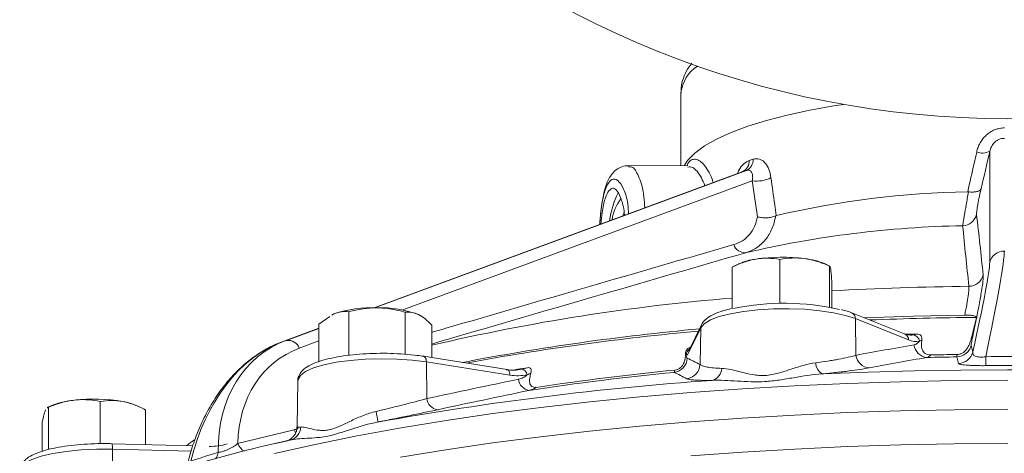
# Model space of a CAD drawing. Header units: millimetres. Extents: x 44 to 335, y -281 to 612.
# Tile 7 of 15: x 58 to 189, y 75 to 132. Entities that reach past the tile are written whole.
import ezdxf

# ---------------------------------------------------------------- set-up
doc = ezdxf.new("R2010")
doc.units = ezdxf.units.MM

msp = doc.modelspace()

# ---------------------------------------------------------------- linework, layer by layer
at = {"color": 7, "linetype": 'Continuous', "lineweight": 15}
for p, q in [((145.66, 122.68), (145.66, 112.92)), ((186.77, 100.09), (186.78, 114.87)), ((146.59, 112.92), (138.68, 112.96)), ((146.57, 112.91), (146.58, 112.92)), ((153.81, 112.12), (104.82, 94.01)), ((104.89, 94.01), (154.39, 112.31)), ((153.35, 99.86), (152.45, 99.42)), ((158.82, 100.46), (158.82, 94.58)), ((165.48, 99.55), (164.86, 99.86)), ((152.47, 99.43), (152.47, 93.88)), ((165.46, 99.55), (165.46, 94.08)), ((165.74, 97.61), (165.74, 94.03)), ((99.21, 93.04), (99.47, 93.22)), ((99.47, 93.22), (99.22, 93.11)), ((101.47, 93.49), (101.47, 87.69)), ((108.97, 93.42), (108.97, 87.83)), ((175.49, 90.51), (168.41, 93.34)), ((97.48, 91.84), (98.92, 92.84)), ((97.48, 91.84), (97.48, 86.85)), ((168.88, 92.57), (168.95, 87.68)), ((175.95, 89.73), (168.88, 92.57)), ((97.48, 91.3), (92.57, 89.48)), ((93.15, 89.67), (97.48, 91.27)), ((112.48, 91.7), (112.48, 87.38)), ((148.29, 91.35), (146.67, 88)), ((148.38, 91.74), (146.76, 88.39)), ((148.29, 91.35), (148.2, 86.45)), ((175.6, 90.48), (177.05, 90.52)), ((92.6, 89.49), (92.57, 89.48)), ((93.15, 89.67), (92.6, 89.49)), ((113.03, 89.35), (112.48, 89.19)), ((184.3, 88.99), (184.52, 88.12)), ((122.53, 85.79), (111.41, 87.55)), ((111.77, 86.8), (111.82, 81.92)), ((122.9, 85.04), (111.77, 86.8)), ((123.64, 85.78), (125.22, 86.03)), ((94.68, 84.33), (94.56, 78.16)), ((68.36, 81.54), (68.36, 75.91)), ((61.77, 80.95), (61.3, 80.72)), ((61.35, 80.65), (61.48, 80.76)), ((61.48, 80.76), (61.48, 75.13)), ((73.95, 80.62), (73.28, 80.95)), ((74.4, 80.39), (74.4, 75.8)), ((60.65, 78.83), (60.65, 74.9)), ((86.65, 75.92), (94.18, 77.75)), ((93.09, 76.26), (91.68, 75.92)), ((93.09, 76.26), (93.08, 76.26)), ((80.69, 75.63), (69.92, 75.91)), ((69.99, 75.19), (70, 70.31))]:
    msp.add_line(p, q, dxfattribs=at)
at = {"color": 8, "linetype": 'Continuous', "lineweight": 15}
for p, q in [((153.84, 112.14), (104.82, 94.01)), ((155.16, 110.93), (108.62, 93.72)), ((185.9, 98.39), (185.89, 97.86)), ((97.48, 91.3), (92.6, 89.49)), ((97.48, 89.6), (94.86, 88.63)), ((80.47, 74.92), (69.99, 75.19))]:
    msp.add_line(p, q, dxfattribs=at)
at = {"color": 7, "linetype": 'Continuous', "lineweight": 15, "flags": 128}
for points in [[(146.07, 112.92), (146.55, 113.64), (147.5, 114.62), (148.79, 115.57), (150.4, 116.49), (152.33, 117.37), (154.55, 118.2), (157.05, 118.98), (159.81, 119.69), (162.81, 120.34), (166.02, 120.91), (167.32, 121.12)], [(138.09, 106.66), (138.07, 106.63), (137.94, 106.26)], [(168.88, 92.57), (167.57, 93), (165.98, 93.36), (164.16, 93.63), (162.17, 93.81), (160.08, 93.89), (157.98, 93.87), (155.92, 93.75), (153.99, 93.53), (152.25, 93.23), (150.76, 92.84), (149.58, 92.39), (148.75, 91.88), (148.29, 91.35)], [(183.44, 93.04), (176.61, 92.91), (170.06, 92.68)], [(182.61, 86.61), (182.52, 86.95), (182.39, 87.47)], [(164.46, 85.21), (170.59, 85.45), (176.75, 85.62), (182.94, 85.72), (189.14, 85.76), (195.34, 85.73), (201.53, 85.62), (207.7, 85.45), (213.83, 85.21)], [(108.33, 74.11), (114.36, 75.1), (120.57, 76.01), (126.95, 76.84), (133.48, 77.59), (140.14, 78.26), (146.93, 78.84), (153.81, 79.33), (160.78, 79.73), (167.81, 80.05), (174.9, 80.28), (182.02, 80.41), (189.16, 80.46)]]:
    msp.add_lwpolyline(points, dxfattribs=at)
at = {"color": 8, "linetype": 'Continuous', "lineweight": 15, "flags": 128}
for points in [[(111.77, 86.8), (109.88, 87.04), (107.84, 87.18), (105.74, 87.22), (103.64, 87.17), (101.63, 87.01), (99.76, 86.75), (98.11, 86.41), (96.74, 86), (95.69, 85.52), (95, 85.01), (94.69, 84.47), (94.68, 84.33)], [(111.41, 87.55), (111.45, 87.54), (111.54, 87.49), (111.62, 87.4), (111.68, 87.29), (111.73, 87.15), (111.76, 86.98), (111.77, 86.8)], [(122.53, 85.79), (122.57, 85.78), (122.66, 85.73), (122.74, 85.65), (122.81, 85.53), (122.86, 85.39), (122.89, 85.22), (122.9, 85.04)], [(91.55, 74.61), (96.95, 75.81), (102.57, 76.95), (108.41, 78.01), (114.43, 79), (120.64, 79.91), (127.01, 80.74), (133.54, 81.49), (140.19, 82.15), (146.97, 82.73), (153.84, 83.22), (160.8, 83.63), (167.83, 83.94), (174.91, 84.17), (182.03, 84.31), (189.16, 84.35)], [(94.18, 77.75), (94.33, 77.48), (94.37, 77.4)], [(69.99, 75.19), (67.88, 75.19), (65.81, 75.09), (63.84, 74.89), (62.05, 74.6), (60.51, 74.23), (59.25, 73.8), (58.34, 73.3), (57.79, 72.78), (57.64, 72.31)], [(146.97, 74.3), (153.85, 74.8), (160.81, 75.2), (167.84, 75.52), (174.92, 75.74), (182.03, 75.88), (189.16, 75.92)]]:
    msp.add_lwpolyline(points, dxfattribs=at)
at = {"color": 7, "linetype": 'Continuous', "lineweight": 15}
for centre, radius, start, end in [((189.16, 244.2), 125, 97.2522, 82.7478), ((185.79, 116.71), 2.09, 248.6712, 298.2541), ((153.18, 113.57), 1.58, 294.7679, 2.5716), ((153.73, 113.72), 1.55, 295.1908, 3.2271), ((155.74, 115.06), 4.17, 262.0146, 297.266), ((147.88, 104.13), 11.8, 153.7875, 172.8059), ((186.23, -13.55), 123.05, 91.112, 103.102), ((141.62, 105.23), 5.13, 139.6222, 174.3507), ((183.07, 106.95), 2, 272.5473, 345.7851), ((185.85, -34.22), 139.2, 91.105, 103.109), ((154.19, 102.91), 1.56, 197.9177, 273.2022), ((188.7, 99.59), 1.99, 89.7057, 165.4495), ((156.59, 92.69), 7.87, 96.937, 114.3636), ((159.12, 77.53), 23.23, 82.5297, 98.602), ((161.17, 91.23), 9.38, 66.8235, 84.0758), ((183.96, 98.88), 2, 270.9529, 345.7665), ((159.4, 61.49), 33.13, 77.1545, 101.7031), ((104.53, 77.68), 16.35, 87.5898, 108.016), ((105.69, 79.51), 14.51, 69.6916, 91.8643), ((189.05, -371.77), 464.52, 90.4972, 92.2542), ((176.92, -225.44), 317.95, 95.1969, 100.9373), ((177.89, -241.48), 333.72, 95.1434, 100.4998), ((93.35, 88.07), 1.61, 20.455, 97.0535), ((176.45, 89.44), 0.966, 7.3962, 85.0503), ((183.74, 90.42), 0.792, 312.2971, 342.1008), ((178.6, 89.32), 1.93, 187.2928, 264.7615), ((182.36, 89.48), 2, 271.1174, 345.9383), ((182.57, 88.61), 2, 271.0118, 345.9375), ((144.49, 87.4), 2.01, 277.5441, 356.9298), ((165.33, 86.7), 1.73, 180.4561, 239.5063), ((170.87, 87.93), 1.93, 187.4649, 265.6876), ((189.12, -392.26), 479.78, 90.8035, 91.2777), ((189.12, -387.32), 475.16, 90.807, 91.2316), ((289.52, 88.12), 103.27, 180.3448, 181.0086), ((124.34, 85), 0.847, 6.1115, 80.3794), ((179.71, -273.62), 360.73, 95.5606, 98.6534), ((179.8, -269.78), 357.21, 95.6165, 98.5975), ((146.19, 86.56), 2.01, 276.6806, 356.87), ((149.34, 86.03), 1.76, 285.6101, 357.0292), ((178.56, -327.4), 412.74, 93.9942, 100.2198), ((125.73, 84.67), 1.7, 185.9923, 259.9887), ((65.61, 71.95), 9.78, 94.0166, 113.1038), ((67.49, 58.99), 22.87, 80.2175, 96.4639), ((70.19, 74.15), 7.47, 65.5741, 80.8574), ((113.5, 82.1), 1.69, 186.102, 261.1874), ((86.5, 76.16), 19.02, 7.9668, 12.2807), ((93.12, 78.24), 1.93, 283.9927, 356.8059), ((125.72, -75.01), 154.76, 101.9838, 113.9863)]:
    msp.add_arc(centre, radius, start, end, dxfattribs=at)
at = {"color": 8, "linetype": 'Continuous', "lineweight": 15}
for centre, radius, start, end in [((150.64, 122.03), 5.02, 123.594, 172.6146), ((188.95, -323.47), 420.38, 90.6757, 93.1652), ((174.69, -176.15), 272.37, 94.6793, 103.2026), ((168.07, 92.61), 0.809, 357.362, 65.1792), ((149.21, 91.34), 0.924, 154.233, 179.0421), ((175.15, 89.77), 0.809, 357.3635, 65.1466), ((147.35, 87.67), 1.01, 121.008, 176.8447), ((147.59, 87.99), 0.924, 154.2078, 179.0421), ((68.06, 75.36), 1.94, 354.9447, 16.6392), ((82.29, 74.95), 1.77, 322.4523, 353.9121), ((88.55, 76.69), 2.04, 202.2021, 241.0339)]:
    msp.add_arc(centre, radius, start, end, dxfattribs=at)
at = {"color": 7, "linetype": 'Continuous', "lineweight": 15}
for centre, major_axis, ratio, start_param, end_param in [((184.08, 111.88), (45.43, 194.57), 0.009777, 4.70428, 4.730026), ((189.25, 125.21), (44.93, 15.83), 0.019543, 3.797981, 3.817452), ((191.91, 112.86), (-26.76, 185.57), 0.195505, 1.553015, 1.578761), ((183.23, 77.95), (5.41, 24), 0.037656, 5.130204, 6.11714), ((181.28, 78.43), (5.41, 22), 0.040716, 5.178745, 6.118667), ((97.11, 65.74), (-0.02, 24.57), 0.716008, 0.258165, 1.245102), ((104.5, 68.14), (-14.59, 19.8), 0.723766, 6.077287, 7.064223), ((105.55, 68.98), (-13.86, 17.89), 0.718045, 6.060823, 7.000745)]:
    msp.add_ellipse(centre, major_axis=major_axis, ratio=ratio, start_param=start_param, end_param=end_param, dxfattribs=at)
for points, knots in [([(147.12, 126.62), (146.86, 126.26), (146.34, 125.54), (145.87, 124.31), (145.64, 123.33), (145.68, 122.79), (145.69, 122.67)], [0, 0, 0, 0, 0.32131, 0.627185, 0.920179, 1, 1, 1, 1]), ([(185.03, 114.76), (185.07, 114.98), (185.14, 115.19), (185.29, 115.59), (185.38, 115.79), (185.59, 116.17), (185.72, 116.36), (185.99, 116.7), (186.14, 116.86), (186.47, 117.16), (186.65, 117.3), (187.02, 117.54), (187.22, 117.64), (187.63, 117.81), (187.85, 117.87), (188.29, 117.96), (188.51, 117.98), (188.74, 117.98)], [0, 0, 0, 0, 0.125, 0.125, 0.25, 0.25, 0.375, 0.375, 0.5, 0.5, 0.625, 0.625, 0.75, 0.75, 0.875, 0.875, 1, 1, 1, 1]), ([(188.72, 116.59), (188.59, 116.59), (188.47, 116.58), (188.22, 116.53), (188.1, 116.49), (187.87, 116.39), (187.77, 116.33), (187.57, 116.19), (187.48, 116.11), (187.23, 115.86), (187.1, 115.68), (186.89, 115.28), (186.82, 115.08), (186.78, 114.87)], [0, 0, 0, 0, 0.125, 0.125, 0.25, 0.25, 0.375, 0.375, 0.5, 0.5, 0.75, 0.75, 1, 1, 1, 1]), ([(183.84, 109.47), (184.12, 110.73), (184.41, 111.99), (184.69, 113.24), (184.8, 113.75), (184.91, 114.26), (185.03, 114.76)], [0, 0, 0, 0, 0.004000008, 0.004000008, 0.004000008, 0.00561994, 0.00561994, 0.00561994, 0.00561994]), ([(138.69, 112.93), (138.61, 112.94), (138.23, 112.98), (137.56, 112.75), (136.87, 112.3), (136.35, 111.7), (135.91, 110.94), (135.55, 109.94), (135.25, 108.66), (135.03, 107.14), (134.9, 105.93), (134.85, 105.22), (134.84, 105.11)], [0, 0, 0, 0, 0.025337, 0.118194, 0.204858, 0.293624, 0.399058, 0.534572, 0.679453, 0.828807, 0.972588, 1, 1, 1, 1]), ([(155.28, 113.81), (155.42, 113.85), (155.56, 113.88), (155.84, 113.88), (155.98, 113.86), (156.25, 113.78), (156.38, 113.72), (156.62, 113.56), (156.74, 113.45), (156.95, 113.22), (157.05, 113.09), (157.22, 112.8), (157.3, 112.64), (157.5, 112.13), (157.6, 111.76), (157.65, 111.35)], [0, 0, 0, 0, 0.125, 0.125, 0.25, 0.25, 0.375, 0.375, 0.5, 0.5, 0.625, 0.625, 0.75, 0.75, 1, 1, 1, 1]), ([(153.83, 112.13), (153.83, 112.13), (153.84, 112.14), (153.81, 112.13), (153.78, 112.12)], [0, 0, 0, 0, 0.0177666, 1, 1, 1, 1]), ([(155.16, 110.93), (155.2, 111.14), (155.22, 111.33), (155.2, 111.7), (155.16, 111.86), (155.07, 112.07), (155.03, 112.13), (154.94, 112.23), (154.88, 112.27), (154.76, 112.33), (154.69, 112.35), (154.55, 112.35), (154.47, 112.34), (154.39, 112.31)], [0, 0, 0, 0, 0.25, 0.25, 0.5, 0.5, 0.625, 0.625, 0.75, 0.75, 0.875, 0.875, 1, 1, 1, 1]), ([(157.65, 111.35), (157.81, 110.15), (157.97, 108.95), (158.14, 107.75), (158.2, 107.27), (158.27, 106.78), (158.34, 106.29)], [0, 0, 0, 0, 0.004000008, 0.004000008, 0.004000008, 0.00561994, 0.00561994, 0.00561994, 0.00561994]), ([(134.99, 105.17), (135.05, 105.68), (135.18, 107.03), (135.5, 108.5), (135.8, 109.15), (135.93, 109.42)], [0, 0, 0, 0, 0.268966, 0.699074, 1, 1, 1, 1]), ([(135.93, 109.42), (136.13, 109.65), (136.53, 110.13), (137.21, 109.7), (137.77, 108.42), (138.11, 107.18), (138.13, 106.34), (138.13, 106.33)], [0, 0, 0, 0, 0.248105, 0.496181, 0.745123, 0.994925, 1, 1, 1, 1]), ([(183.16, 104.95), (183.17, 105.04), (183.2, 105.21), (183.26, 105.57), (183.28, 105.71), (183.34, 106.03), (183.37, 106.21), (183.47, 106.79), (183.55, 107.25), (183.73, 108.28), (183.83, 108.85), (183.94, 109.47)], [0, 0, 0, 0, 0.25, 0.25, 0.375, 0.375, 0.5, 0.5, 0.75, 0.75, 1, 1, 1, 1]), ([(183.94, 109.47), (184.15, 109.44), (184.35, 109.43), (184.74, 109.44), (184.91, 109.46), (185.21, 109.53), (185.33, 109.58), (185.52, 109.7), (185.58, 109.78), (185.61, 109.86)], [0, 0, 0, 0, 0.25, 0.25, 0.5, 0.5, 0.75, 0.75, 1, 1, 1, 1]), ([(185.61, 109.86), (185.51, 109.4), (185.42, 108.96), (185.26, 108.19), (185.2, 107.84), (185.09, 107.26), (185.06, 107.02), (185.01, 106.65), (185.01, 106.53), (185.01, 106.46)], [0, 0, 0, 0, 0.25, 0.25, 0.5, 0.5, 0.75, 0.75, 1, 1, 1, 1]), ([(158.27, 106.27), (158.17, 105.65), (158.01, 105.08), (157.55, 104.01), (157.27, 103.53), (156.75, 102.89), (156.57, 102.7), (156.17, 102.33), (155.96, 102.17), (155.29, 101.73), (154.81, 101.5), (154.28, 101.35)], [0, 0, 0, 0, 0.25, 0.25, 0.5, 0.5, 0.625, 0.625, 0.75, 0.75, 1, 1, 1, 1]), ([(158.27, 106.27), (158.11, 106.19), (157.92, 106.14), (157.52, 106.05), (157.31, 106.02), (156.88, 106), (156.66, 106), (156.24, 106.05), (156.03, 106.09), (155.85, 106.15)], [0, 0, 0, 0, 0.25, 0.25, 0.5, 0.5, 0.75, 0.75, 1, 1, 1, 1]), ([(185.01, 106.46), (185.17, 105.13), (185.32, 103.79), (185.61, 101.1), (185.76, 99.75), (185.9, 98.39)], [0, 0, 0, 0, 0.5, 0.5, 1, 1, 1, 1]), ([(152.7, 102.43), (153.12, 102.55), (153.5, 102.72), (154.2, 103.17), (154.52, 103.45), (155.06, 104.09), (155.29, 104.45), (155.64, 105.25), (155.77, 105.69), (155.85, 106.15)], [0, 0, 0, 0, 0.25, 0.25, 0.5, 0.5, 0.75, 0.75, 1, 1, 1, 1]), ([(184, 96.88), (183.86, 98.24), (183.71, 99.59), (183.43, 102.28), (183.3, 103.63), (183.16, 104.95)], [0, 0, 0, 0, 0.5, 0.5, 1, 1, 1, 1]), ([(154.28, 101.35), (141.47, 97.63), (127.54, 93.59), (113.6, 89.52), (112.48, 89.19)], [0, 0, 0, 0, 0.9192129, 1, 1, 1, 1]), ([(152.47, 99.43), (152.99, 99.68), (153.51, 99.91), (154.57, 100.27), (155.1, 100.42), (155.64, 100.5)], [0, 0, 0, 0, 0.5, 0.5, 1, 1, 1, 1]), ([(155.64, 100.5), (155.91, 100.55), (156.18, 100.58), (156.72, 100.61), (156.98, 100.62), (157.78, 100.6), (158.3, 100.55), (158.82, 100.46)], [0, 0, 0, 0, 0.25, 0.25, 0.5, 0.5, 1, 1, 1, 1]), ([(158.82, 100.46), (159.36, 100.56), (159.91, 100.62), (161.01, 100.67), (161.57, 100.64), (162.14, 100.57)], [0, 0, 0, 0, 0.5, 0.5, 1, 1, 1, 1]), ([(162.14, 100.57), (162.42, 100.53), (162.7, 100.48), (163.26, 100.35), (163.54, 100.27), (164.37, 100.01), (164.92, 99.8), (165.46, 99.55)], [0, 0, 0, 0, 0.25, 0.25, 0.5, 0.5, 1, 1, 1, 1]), ([(165.46, 99.55), (165.48, 99.57), (165.5, 99.55), (165.55, 99.42), (165.58, 99.31), (165.6, 99.14)], [0, 0, 0, 0, 0.5, 0.5, 1, 1, 1, 1]), ([(165.6, 99.14), (165.62, 98.98), (165.65, 98.76), (165.7, 98.24), (165.72, 97.94), (165.74, 97.61)], [0, 0, 0, 0, 0.5, 0.5, 1, 1, 1, 1]), ([(185.89, 97.86), (185.89, 97.84), (185.88, 97.61), (185.75, 96.67), (185.47, 95.01), (185.05, 92.83), (184.68, 91.07), (184.5, 90.18)], [0, 0, 0, 0, 0.024073, 0.264564, 0.512193, 0.752632, 1, 1, 1, 1]), ([(183.44, 93.04), (183.55, 93.56), (183.64, 94.04), (183.79, 94.89), (183.85, 95.27), (183.95, 95.91), (183.98, 96.18), (184.01, 96.62), (184.01, 96.78), (184, 96.88)], [0, 0, 0, 0, 0.25, 0.25, 0.5, 0.5, 0.75, 0.75, 1, 1, 1, 1]), ([(99.47, 93.22), (99.64, 93.29), (99.81, 93.35), (100.15, 93.44), (100.31, 93.47), (100.81, 93.53), (101.14, 93.52), (101.47, 93.49)], [0, 0, 0, 0, 0.25, 0.25, 0.5, 0.5, 1, 1, 1, 1]), ([(101.47, 93.49), (102.08, 93.65), (102.7, 93.79), (103.95, 93.97), (104.58, 94.02), (105.22, 94.01)], [0, 0, 0, 0, 0.5, 0.5, 1, 1, 1, 1]), ([(105.22, 94.01), (105.53, 94.01), (105.85, 93.99), (106.49, 93.94), (106.8, 93.89), (107.74, 93.74), (108.35, 93.59), (108.97, 93.42)], [0, 0, 0, 0, 0.25, 0.25, 0.5, 0.5, 1, 1, 1, 1]), ([(108.97, 93.42), (109.25, 93.45), (109.54, 93.45), (110.13, 93.35), (110.42, 93.26), (110.72, 93.12)], [0, 0, 0, 0, 0.5, 0.5, 1, 1, 1, 1]), ([(110.72, 93.12), (111.02, 92.97), (111.32, 92.77), (111.91, 92.29), (112.19, 92.01), (112.48, 91.7)], [0, 0, 0, 0, 0.5, 0.5, 1, 1, 1, 1]), ([(152.37, 93.91), (152.02, 93.82), (151.18, 93.62), (150.12, 93.22), (149.24, 92.73), (148.67, 92.24), (148.46, 91.87), (148.38, 91.74)], [0, 0, 0, 0, 0.183415, 0.430367, 0.685948, 0.885068, 1, 1, 1, 1]), ([(168.41, 93.34), (168.22, 93.42), (167.81, 93.57), (167.3, 93.7), (167.04, 93.77)], [0, 0, 0, 0, 0.476645, 1, 1, 1, 1]), ([(185.02, 92.73), (185.01, 92.77), (184.98, 92.8), (184.87, 92.87), (184.79, 92.9), (184.61, 92.94), (184.54, 92.96), (184.39, 92.99), (184.3, 93), (184.1, 93.02), (183.98, 93.03), (183.72, 93.04), (183.58, 93.04), (183.44, 93.04)], [0, 0, 0, 0, 0.25, 0.25, 0.5, 0.5, 0.625, 0.625, 0.75, 0.75, 0.875, 0.875, 1, 1, 1, 1]), ([(176.16, 90.4), (176.04, 90.39), (175.85, 90.37), (175.59, 90.48), (175.48, 90.53)], [0, 0, 0, 0, 0.5699738, 1, 1, 1, 1]), ([(177.73, 89.74), (177.74, 89.84), (177.75, 89.94), (177.72, 90.12), (177.68, 90.22), (177.56, 90.37), (177.48, 90.44), (177.27, 90.51), (177.16, 90.53), (177.05, 90.52)], [0, 0, 0, 0, 0.25, 0.25, 0.5, 0.5, 0.75, 0.75, 1, 1, 1, 1]), ([(92.57, 89.48), (92.2, 89.34), (91.17, 88.93), (89.54, 88.01), (87.73, 86.68), (86.04, 85.07), (84.49, 83.21), (83.1, 81.12), (81.89, 78.83), (80.89, 76.4), (80.3, 74.49), (80.03, 73.41), (79.97, 73.18)], [0, 0, 0, 0, 0.062376, 0.173598, 0.285494, 0.398425, 0.512349, 0.627158, 0.742735, 0.85898, 0.970029, 1, 1, 1, 1]), ([(176.69, 89.08), (176.82, 89.1), (176.95, 89.16), (177.19, 89.32), (177.3, 89.42), (177.4, 89.56)], [0, 0, 0, 0, 0.5, 0.5, 1, 1, 1, 1]), ([(177.73, 89.74), (177.7, 89.53), (177.67, 89.31), (177.68, 88.87), (177.7, 88.65), (177.82, 88.34), (177.87, 88.25), (178.01, 88.07), (178.1, 87.99), (178.29, 87.86), (178.41, 87.81), (178.65, 87.74), (178.78, 87.73), (178.91, 87.73)], [0, 0, 0, 0, 0.25, 0.25, 0.5, 0.5, 0.625, 0.625, 0.75, 0.75, 0.875, 0.875, 1, 1, 1, 1]), ([(182.43, 87.79), (182.57, 87.79), (182.7, 87.82), (182.96, 87.9), (183.08, 87.95), (183.3, 88.09), (183.4, 88.17), (183.58, 88.35), (183.66, 88.44), (183.87, 88.74), (183.98, 88.95), (184.15, 89.39), (184.22, 89.61), (184.28, 89.83)], [0, 0, 0, 0, 0.125, 0.125, 0.25, 0.25, 0.375, 0.375, 0.5, 0.5, 0.75, 0.75, 1, 1, 1, 1]), ([(184.5, 90.18), (184.46, 90.01), (184.43, 89.85), (184.38, 89.58), (184.35, 89.46), (184.32, 89.25), (184.31, 89.17), (184.29, 89.05), (184.29, 89.01), (184.3, 88.99)], [0, 0, 0, 0, 0.25, 0.25, 0.5, 0.5, 0.75, 0.75, 1, 1, 1, 1]), ([(111.41, 87.55), (111.12, 87.59), (110.3, 87.71), (108.83, 87.86), (107.01, 87.95), (105.15, 87.96), (103.32, 87.88), (101.57, 87.72), (99.93, 87.48), (98.45, 87.17), (97.17, 86.78), (96.09, 86.3), (95.32, 85.77), (94.86, 85.13), (94.64, 84.62), (94.69, 84.36), (94.69, 84.33)], [0, 0, 0, 0, 0.042877, 0.124911, 0.206638, 0.288178, 0.369711, 0.451353, 0.53329, 0.615805, 0.699392, 0.785046, 0.874774, 0.936587, 0.993283, 1, 1, 1, 1]), ([(144.84, 85.72), (144.96, 85.73), (145.08, 85.76), (145.32, 85.85), (145.43, 85.91), (145.64, 86.07), (145.74, 86.16), (145.89, 86.36), (145.96, 86.46), (146.07, 86.68), (146.11, 86.79), (146.17, 87.01), (146.19, 87.12), (146.25, 87.45), (146.26, 87.67), (146.26, 87.88)], [0, 0, 0, 0, 0.125, 0.125, 0.25, 0.25, 0.375, 0.375, 0.5, 0.5, 0.625, 0.625, 0.75, 0.75, 1, 1, 1, 1]), ([(146.92, 88.73), (146.88, 88.72), (146.76, 88.7), (146.58, 88.6), (146.42, 88.43), (146.29, 88.18), (146.27, 88), (146.26, 87.88)], [0, 0, 0, 0, 0.104802, 0.300391, 0.474581, 0.680413, 1, 1, 1, 1]), ([(146.77, 88.41), (146.76, 88.39), (146.74, 88.35), (146.75, 88.37), (146.75, 88.37)], [0, 0, 0, 0, 0.73855, 1, 1, 1, 1]), ([(184.52, 88.12), (184.5, 88.01), (184.51, 87.91), (184.59, 87.76), (184.62, 87.72), (184.71, 87.64), (184.77, 87.6), (184.92, 87.53), (185, 87.51), (185.21, 87.47), (185.32, 87.45), (185.57, 87.44), (185.7, 87.44), (185.97, 87.46), (186.11, 87.48), (186.25, 87.5)], [0, 0, 0, 0, 0.25, 0.25, 0.375, 0.375, 0.5, 0.5, 0.625, 0.625, 0.75, 0.75, 0.875, 0.875, 1, 1, 1, 1]), ([(146.34, 87.72), (146.36, 87.6), (146.39, 87.49), (146.44, 87.35), (146.47, 87.31), (146.5, 87.3)], [0, 0, 0, 0, 0.5, 0.5, 1, 1, 1, 1]), ([(151.09, 85.94), (151.49, 85.93), (151.9, 85.86), (152.78, 85.69), (153.24, 85.57), (154.2, 85.33), (154.69, 85.2), (155.49, 85.06), (155.77, 85.02), (156.33, 84.98), (156.61, 84.97), (157.19, 85.01), (157.48, 85.05), (158.07, 85.16), (158.36, 85.23), (159.21, 85.47), (159.77, 85.66), (160.89, 86.02), (161.43, 86.2), (162.52, 86.49), (163.07, 86.61), (163.61, 86.68)], [0, 0, 0, 0, 0.125, 0.125, 0.25, 0.25, 0.375, 0.375, 0.4375, 0.4375, 0.5, 0.5, 0.5625, 0.5625, 0.625, 0.625, 0.75, 0.75, 0.875, 0.875, 1, 1, 1, 1]), ([(163.61, 86.68), (164.17, 86.76), (164.71, 86.83), (165.47, 86.95), (165.72, 86.99), (166.2, 87.07), (166.44, 87.11), (167.57, 87.33), (168.33, 87.5), (168.95, 87.68)], [0, 0, 0, 0, 0.25, 0.25, 0.375, 0.375, 0.5, 0.5, 1, 1, 1, 1]), ([(178.91, 87.73), (178.84, 87.64), (178.76, 87.57), (178.6, 87.46), (178.51, 87.42), (178.42, 87.4)], [0, 0, 0, 0, 0.5, 0.5, 1, 1, 1, 1]), ([(186.26, 86.31), (186.01, 86.3), (185.76, 86.3), (185.27, 86.31), (185.03, 86.31), (184.58, 86.33), (184.37, 86.33), (183.96, 86.36), (183.78, 86.37), (183.45, 86.4), (183.31, 86.41), (183.06, 86.45), (182.95, 86.46), (182.79, 86.5), (182.72, 86.52), (182.64, 86.56), (182.62, 86.58), (182.61, 86.61)], [0, 0, 0, 0, 0.125, 0.125, 0.25, 0.25, 0.375, 0.375, 0.5, 0.5, 0.625, 0.625, 0.75, 0.75, 0.875, 0.875, 1, 1, 1, 1]), ([(122.38, 85.77), (122.74, 85.72), (123.09, 85.7), (123.79, 85.72), (124.14, 85.76), (124.48, 85.83)], [0, 0, 0, 0, 0.5, 0.5, 1, 1, 1, 1]), ([(125.69, 85.32), (125.72, 85.42), (125.73, 85.51), (125.74, 85.7), (125.72, 85.79), (125.64, 85.94), (125.58, 85.99), (125.42, 86.04), (125.32, 86.05), (125.22, 86.03)], [0, 0, 0, 0, 0.25, 0.25, 0.5, 0.5, 0.75, 0.75, 1, 1, 1, 1]), ([(125.69, 85.32), (125.63, 85.1), (125.58, 84.87), (125.51, 84.43), (125.5, 84.22), (125.55, 83.92), (125.58, 83.82), (125.67, 83.66), (125.73, 83.59), (125.88, 83.48), (125.97, 83.44), (126.17, 83.4), (126.28, 83.4), (126.4, 83.42)], [0, 0, 0, 0, 0.25, 0.25, 0.5, 0.5, 0.625, 0.625, 0.75, 0.75, 0.875, 0.875, 1, 1, 1, 1]), ([(148.2, 86.45), (148.27, 86.39), (148.38, 86.32), (148.61, 86.24), (148.7, 86.21), (148.9, 86.16), (149.01, 86.14), (149.63, 86.03), (150.27, 85.97), (151.09, 85.94)], [0, 0, 0, 0, 0.25, 0.25, 0.375, 0.375, 0.5, 0.5, 1, 1, 1, 1]), ([(164.46, 85.21), (163.18, 85.12), (161.92, 84.91), (160.01, 84.59), (159.38, 84.48), (158.11, 84.29), (157.48, 84.22), (156.22, 84.15), (155.6, 84.15), (154.38, 84.18), (153.78, 84.22), (152.61, 84.29), (152.03, 84.32), (150.9, 84.36), (150.35, 84.37), (149.81, 84.34)], [0, 0, 0, 0, 0.25, 0.25, 0.375, 0.375, 0.5, 0.5, 0.625, 0.625, 0.75, 0.75, 0.875, 0.875, 1, 1, 1, 1]), ([(170.72, 86.01), (169.99, 85.87), (169.1, 85.73), (167.77, 85.56), (167.49, 85.53), (166.93, 85.46), (166.64, 85.43), (165.74, 85.33), (165.12, 85.27), (164.46, 85.21)], [0, 0, 0, 0, 0.5, 0.5, 0.625, 0.625, 0.75, 0.75, 1, 1, 1, 1]), ([(124.04, 84.5), (124.26, 84.54), (124.46, 84.61), (124.85, 84.81), (125.03, 84.93), (125.19, 85.09)], [0, 0, 0, 0, 0.5, 0.5, 1, 1, 1, 1]), ([(149.81, 84.34), (149.33, 84.34), (148.91, 84.34), (148.15, 84.35), (147.81, 84.37), (147.38, 84.39), (147.25, 84.41), (147.02, 84.43), (146.91, 84.44), (146.64, 84.49), (146.51, 84.53), (146.43, 84.57)], [0, 0, 0, 0, 0.25, 0.25, 0.5, 0.5, 0.625, 0.625, 0.75, 0.75, 1, 1, 1, 1]), ([(126.4, 83.42), (126.25, 83.32), (126.09, 83.23), (125.77, 83.09), (125.61, 83.04), (125.43, 83)], [0, 0, 0, 0, 0.5, 0.5, 1, 1, 1, 1]), ([(61.48, 80.76), (62.04, 81), (62.61, 81.2), (63.76, 81.53), (64.33, 81.65), (64.92, 81.71)], [0, 0, 0, 0, 0.5, 0.5, 1, 1, 1, 1]), ([(64.92, 81.71), (65.21, 81.75), (65.5, 81.77), (66.08, 81.78), (66.37, 81.78), (67.23, 81.73), (67.8, 81.65), (68.36, 81.54)], [0, 0, 0, 0, 0.25, 0.25, 0.5, 0.5, 1, 1, 1, 1]), ([(68.36, 81.54), (68.85, 81.62), (69.35, 81.67), (70.36, 81.67), (70.87, 81.62), (71.38, 81.53)], [0, 0, 0, 0, 0.5, 0.5, 1, 1, 1, 1]), ([(71.38, 81.53), (71.89, 81.43), (72.41, 81.28), (73.42, 80.89), (73.91, 80.65), (74.4, 80.39)], [0, 0, 0, 0, 0.5, 0.5, 1, 1, 1, 1]), ([(105.08, 80.21), (105.69, 80.35), (106.28, 80.49), (107.17, 80.71), (107.47, 80.78), (108.05, 80.92), (108.34, 81), (109.77, 81.36), (110.83, 81.64), (111.82, 81.92)], [0, 0, 0, 0, 0.25, 0.25, 0.375, 0.375, 0.5, 0.5, 1, 1, 1, 1]), ([(60.65, 78.83), (60.71, 79.16), (60.78, 79.46), (60.92, 79.98), (60.99, 80.19), (61.06, 80.36)], [0, 0, 0, 0, 0.5, 0.5, 1, 1, 1, 1]), ([(95.05, 78.13), (95.22, 78.15), (95.42, 78.13), (95.9, 78.03), (96.18, 77.95), (96.8, 77.8), (97.14, 77.73), (97.72, 77.67), (97.92, 77.66), (98.35, 77.67), (98.57, 77.7), (99.03, 77.8), (99.28, 77.87), (99.77, 78.04), (100.01, 78.14), (100.76, 78.48), (101.27, 78.73), (102.31, 79.22), (102.85, 79.46), (103.94, 79.88), (104.5, 80.07), (105.08, 80.21)], [0, 0, 0, 0, 0.125, 0.125, 0.25, 0.25, 0.375, 0.375, 0.4375, 0.4375, 0.5, 0.5, 0.5625, 0.5625, 0.625, 0.625, 0.75, 0.75, 0.875, 0.875, 1, 1, 1, 1]), ([(113.24, 80.43), (112.07, 80.18), (110.82, 79.92), (109.15, 79.57), (108.81, 79.5), (108.12, 79.36), (107.78, 79.29), (106.74, 79.08), (106.04, 78.94), (105.33, 78.8)], [0, 0, 0, 0, 0.5, 0.5, 0.625, 0.625, 0.75, 0.75, 1, 1, 1, 1]), ([(105.33, 78.8), (104.11, 78.56), (102.96, 78.21), (101.29, 77.68), (100.75, 77.5), (99.69, 77.17), (99.16, 77.03), (98.16, 76.82), (97.67, 76.76), (96.74, 76.67), (96.3, 76.65), (95.45, 76.6), (95.04, 76.57), (94.28, 76.5), (93.92, 76.45), (93.59, 76.37)], [0, 0, 0, 0, 0.25, 0.25, 0.375, 0.375, 0.5, 0.5, 0.625, 0.625, 0.75, 0.75, 0.875, 0.875, 1, 1, 1, 1]), ([(94.54, 78.17), (94.54, 78), (94.53, 77.66), (94.32, 77.19), (94.04, 76.81), (93.74, 76.56), (93.47, 76.4), (93.27, 76.32), (93.16, 76.28), (93.11, 76.27), (93.09, 76.26), (93.08, 76.26), (93.08, 76.26)], [0, 0, 0, 0, 0.181196, 0.385562, 0.557811, 0.702151, 0.81815, 0.90271, 0.940138, 0.96362, 0.986394, 1, 1, 1, 1]), ([(80.95, 76.43), (80.91, 76.41), (80.53, 76.17), (80.19, 75.9), (79.88, 75.66)], [0, 0, 0, 0, 0.10263, 1, 1, 1, 1]), ([(69.92, 75.91), (69.6, 75.92), (68.66, 75.94), (67.11, 75.9), (65.31, 75.78), (63.62, 75.58), (62.06, 75.3), (60.69, 74.94), (59.52, 74.51), (58.63, 74.02), (58.04, 73.45), (57.68, 72.86), (57.67, 72.45), (57.67, 72.29)], [0, 0, 0, 0, 0.053915, 0.156658, 0.259569, 0.362734, 0.466446, 0.571177, 0.67783, 0.788285, 0.876774, 0.950781, 1, 1, 1, 1]), ([(82.87, 75.54), (83.27, 75.54), (83.67, 75.57), (84.47, 75.67), (84.86, 75.76), (85.25, 75.87)], [0, 0, 0, 0, 0.5, 0.5, 1, 1, 1, 1]), ([(84.05, 74.76), (84.22, 74.77), (84.43, 74.81), (84.8, 74.92), (84.93, 74.96), (85.19, 75.06), (85.32, 75.12), (85.56, 75.23), (85.68, 75.29), (85.91, 75.41), (86.01, 75.47), (86.32, 75.67), (86.49, 75.79), (86.65, 75.92)], [0, 0, 0, 0, 0.25, 0.25, 0.375, 0.375, 0.5, 0.5, 0.625, 0.625, 0.75, 0.75, 1, 1, 1, 1])]:
    msp.add_open_spline(points, degree=3, knots=knots, dxfattribs=at)
at = {"color": 8, "linetype": 'Continuous', "lineweight": 15}
for points, knots in [([(138.68, 112.81), (138.87, 112.82), (139.38, 112.84), (140.14, 111.41), (140.73, 109.47), (140.82, 107.84), (140.84, 107.33)], [0, 0, 0, 0, 0.207113, 0.529759, 0.853852, 1, 1, 1, 1]), ([(146.44, 112.92), (146.49, 113.03), (146.67, 113.43), (147.07, 113.75), (147.62, 113.86), (148.21, 113.6), (148.82, 113.02), (149.4, 112.08), (149.8, 111.28), (149.95, 110.74), (149.97, 110.7)], [0, 0, 0, 0, 0.0644663, 0.2208684, 0.37003, 0.5236031, 0.6752627, 0.8312147, 0.9871994, 1, 1, 1, 1]), ([(148.86, 110.29), (148.71, 110.65), (148.22, 111.77), (147.36, 112.82), (146.79, 112.78), (146.59, 112.76)], [0, 0, 0, 0, 0.22653, 0.714096, 1, 1, 1, 1]), ([(153.17, 111.89), (153.24, 112.06), (153.47, 112.59), (154.02, 113.26), (154.51, 113.51), (154.76, 113.64)], [0, 0, 0, 0, 0.193945, 0.598704, 1, 1, 1, 1]), ([(138.68, 106.53), (138.66, 106.97), (138.58, 108.34), (138.04, 109.97), (137.26, 111.14), (136.44, 111.26), (135.73, 110.35), (135.22, 108.48), (134.95, 106.6), (134.87, 105.36), (134.85, 105.12)], [0, 0, 0, 0, 0.0697573, 0.2173645, 0.3661528, 0.5158676, 0.6668401, 0.8174214, 0.9646874, 1, 1, 1, 1]), ([(112.48, 90.73), (113.07, 90.9), (126.47, 94.82), (139.88, 98.71), (152.7, 102.43)], [0, 0, 0, 0, 0.043954, 1, 1, 1, 1]), ([(176.15, 90.39), (176.2, 90.38), (176.33, 90.36), (176.45, 90.38), (176.53, 90.4)], [0, 0, 0, 0, 0.384869, 1, 1, 1, 1]), ([(94.18, 77.75), (94.32, 77.79), (94.53, 77.84), (94.67, 77.99), (94.72, 78.04)], [0, 0, 0, 0, 0.656173, 1, 1, 1, 1]), ([(94.6, 78.16), (94.6, 78.14), (94.6, 78.09), (94.88, 78.12), (95.05, 78.13)], [0, 0, 0, 0, 0.411964, 1, 1, 1, 1]), ([(93.59, 76.37), (93.39, 76.33), (93.1, 76.26), (93.09, 76.26), (93.09, 76.26)], [0, 0, 0, 0, 0.672145, 1, 1, 1, 1])]:
    msp.add_open_spline(points, degree=3, knots=knots, dxfattribs=at)
at = {"color": 7, "linetype": 'Continuous', "lineweight": 15}
for points in [[(154.76, 113.64), (154.93, 113.69), (155.1, 113.75), (155.28, 113.81)], [(183.94, 109.47), (183.91, 109.47), (183.88, 109.48), (183.84, 109.47)], [(158.34, 106.29), (158.32, 106.29), (158.29, 106.28), (158.27, 106.27)], [(184.28, 89.83), (184.52, 90.8), (184.8, 91.76), (185.02, 92.73)], [(176.53, 90.4), (176.69, 90.42), (176.86, 90.47), (177.05, 90.52)], [(177.4, 89.56), (176.94, 89.48), (176.45, 89.53), (175.95, 89.73)], [(177.73, 89.74), (177.62, 89.67), (177.51, 89.61), (177.4, 89.56)], [(146.34, 87.72), (146.32, 87.77), (146.29, 87.82), (146.26, 87.88)], [(146.67, 88), (146.55, 87.77), (146.45, 87.67), (146.34, 87.72)], [(168.95, 87.68), (171.53, 88.16), (174.1, 88.63), (176.69, 89.08)], [(146.5, 87.3), (147.07, 87.03), (147.63, 86.75), (148.2, 86.45)], [(178.42, 87.4), (175.85, 86.96), (173.29, 86.49), (170.72, 86.01)], [(182.39, 87.47), (182.4, 87.52), (182.41, 87.62), (182.43, 87.79)], [(186.25, 87.5), (188.18, 87.52), (190.11, 87.52), (192.04, 87.5)], [(124.48, 85.83), (124.73, 85.88), (124.97, 85.95), (125.22, 86.03)], [(125.69, 85.32), (125.52, 85.23), (125.36, 85.15), (125.19, 85.09)], [(144.75, 85.41), (144.78, 85.45), (144.81, 85.55), (144.84, 85.72)], [(146.43, 84.57), (145.87, 84.87), (145.31, 85.15), (144.75, 85.41)], [(192.03, 86.31), (190.11, 86.32), (188.18, 86.32), (186.26, 86.31)], [(111.82, 81.92), (115.89, 82.79), (119.96, 83.65), (124.04, 84.5)], [(125.19, 85.09), (124.44, 84.93), (123.68, 84.92), (122.9, 85.04)], [(125.43, 83), (121.36, 82.16), (117.3, 81.3), (113.24, 80.43)], [(61.06, 80.36), (61.07, 80.38), (61.08, 80.4), (61.09, 80.42)], [(80.44, 73.59), (81.64, 73.99), (82.85, 74.38), (84.05, 74.76)]]:
    msp.add_open_spline(points, degree=3, dxfattribs=at)

doc.saveas('drawing.dxf')
